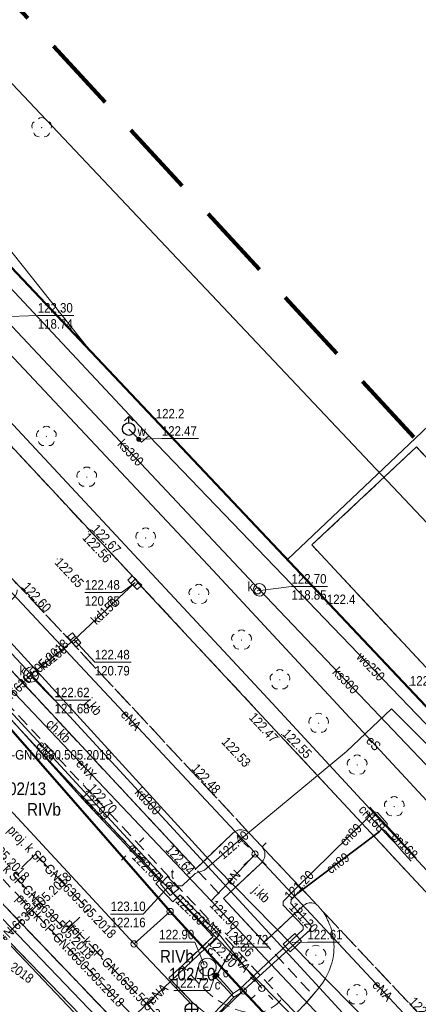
# Model space of a CAD drawing. Header units: metres. Extents: x 0 to 6446955, y 0 to 5658558.
# Tile 77 of 188: x 6441005 to 6441036, y 5654714 to 5654791. Entities that reach past the tile are written whole.
import ezdxf
from ezdxf.enums import TextEntityAlignment as Align

# ---------------------------------------------------------------- set-up
doc = ezdxf.new("R2010")
doc.units = ezdxf.units.M
doc.header["$MEASUREMENT"] = 0
for name, pattern in [('1.0_0.5', [1.5, 1, -0.5]), ('1.5_0.5', [2, 1.5, -0.5]), ('2', [0.9, 0.6, -0.3]), ('219-500', [0]), ('PRZER3-1', [4, 3, -1])]:
    doc.linetypes.add(name, pattern=pattern)
doc.layers.get('0').update_dxf_attribs({"color": 2, "linetype": 'CONTINUOUS', "lineweight": 5})
for name, color, linetype in [('202-punkt graniczny', 7, 'CONTINUOUS'), ('203-punkt graniczny', 7, 'CONTINUOUS'), ('209-oznaczenie konturu klasyfikacyjnego', 7, 'CONTINUOUS'), ('211-numer działki ewidencyjnej', 7, 'CONTINUOUS'), ('217-kontur klasyfikacyjny', 7, 'CONTINUOUS'), ('218-kontur użytku gruntowego', 7, 'CONTINUOUS'), ('219-działka ewidencyjna', 7, 'CONTINUOUS'), ('chodnik', 7, 'CONTINUOUS'), ('chodnik-Atr17', 7, 'CONTINUOUS'), ('ciepłownicze urządzenie techniczne', 7, 'CONTINUOUS'), ('ciepłownicze urządzenie techniczne-Atr17', 7, 'CONTINUOUS'), ('drzewo liściaste', 7, 'CONTINUOUS'), ('hydrant', 7, 'CONTINUOUS'), ('jezdnia', 7, 'CONTINUOUS'), ('jezdnia-Atr17', 7, 'CONTINUOUS'), ('komora podziemna', 7, 'CONTINUOUS'), ('kratka ściekowa', 7, 'CONTINUOUS'), ('krawężnik', 7, 'CONTINUOUS'), ('latarnia', 7, 'CONTINUOUS'), ('obszar utwardzony', 7, 'CONTINUOUS'), ('obudowa ochronna przewodu', 7, 'CONTINUOUS'), ('ogrodzenie trwałe', 7, 'CONTINUOUS'), ('pikieta naturalna', 7, 'CONTINUOUS'), ('pikieta naturalna-Atr2', 7, 'CONTINUOUS'), ('pikieta sztuczna', 7, 'CONTINUOUS'), ('pikieta sztuczna-Atr2', 7, 'CONTINUOUS'), ('przewód ciepłowniczy', 7, 'CONTINUOUS'), ('przewód ciepłowniczy-Atr1', 7, 'CONTINUOUS'), ('przewód elektroenergetyczny podziemny', 7, 'CONTINUOUS'), ('przewód elektroenergetyczny podziemny-Atr1', 7, 'CONTINUOUS'), ('przewód kanalizacyjny', 7, 'CONTINUOUS'), ('przewód kanalizacyjny - ob. projektowany', 7, 'CONTINUOUS'), ('przewód kanalizacyjny - ob. projektowany-Atr1', 7, 'CONTINUOUS'), ('przewód kanalizacyjny-Atr1', 7, 'CONTINUOUS'), ('przewód telekomunikacyjny podziemny', 7, 'CONTINUOUS'), ('przewód wodociągowy', 7, 'CONTINUOUS'), ('przewód wodociągowy-Atr1', 7, 'CONTINUOUS'), ('rzedna', 7, 'CONTINUOUS'), ('rzedna-Atr2', 7, 'CONTINUOUS'), ('rzedna-Atr3', 7, 'CONTINUOUS'), ('wylot kanału - ob. projektowany', 7, 'CONTINUOUS'), ('właz do komory lub kanału - okrągły', 7, 'CONTINUOUS'), ('właz do komory lub kanału - okrągły-Atr17', 7, 'CONTINUOUS'), ('Zakres', 7, 'CONTINUOUS'), ('zasuwa lub zawór', 7, 'CONTINUOUS'), ('zasuwa lub zawór-Atr17', 7, 'CONTINUOUS')]:
    doc.layers.add(name, color=color, linetype=linetype)
doc.layers.add('z - kartowanie', color=1, linetype='CONTINUOUS', lineweight=5)
doc.layers.add('z - MPZT', color=121, linetype='PRZER3-1', lineweight=18)
doc.styles.add('MapaZas', font='geodezja.shx', dxfattribs={"width": 0.9})
doc.linetypes.add('902-500', pattern='A,3.75,0,[1,ksztalty.shx,S=0.5,R=0,X=0,Y=0],3.75', length=7.5)
doc.linetypes.add('NLZ', pattern='A,3,-1,[35,msgB.shx,S=0.008,R=0,X=-0.5,Y=0],3', length=7)

# ---------------------------------------------------------------- blocks, each defined once
blk = doc.blocks.new('202')
at = {"color": 0, "linetype": 'Continuous', "lineweight": 0}
blk.add_circle((0, 0), 0.25, dxfattribs=at)
blk = doc.blocks.new('203')
at = {"linetype": 'Continuous', "lineweight": 0}
h = blk.add_hatch(color=0, dxfattribs=at)
edge = h.paths.add_edge_path()
edge.add_arc((0, 0), 0.045, 0, 360)
blk = doc.blocks.new('PW01')
at = {"linetype": 'Continuous', "lineweight": 13}
h = blk.add_hatch(color=0, dxfattribs=at)
edge = h.paths.add_edge_path()
edge.add_arc((0, 0), 0.045, 0, 360)
blk = doc.blocks.new('OP021')
at = {"linetype": 'Continuous', "lineweight": 13}
h = blk.add_hatch(color=0, dxfattribs=at)
edge = h.paths.add_edge_path()
edge.add_arc((0, 0), 0.05, 0, 360)
at = {"color": 0, "linetype": 'Continuous', "lineweight": 13}
for centre, start, end in [((0, 0.4), 49.272, 130.728), ((-0.38, 0.124), 121.308, 202.548), ((0.38, 0.124), 337.452, 58.692), ((-0.235, -0.324), 193.221, 274.871), ((0.235, -0.324), 265.129, 346.779)]:
    blk.add_arc(centre, 0.4, start, end, dxfattribs=at)
blk = doc.blocks.new('US22')
at = {"color": 0, "linetype": 'Continuous', "lineweight": 13}
blk.add_circle((0, 0), 0.25, dxfattribs=at)
blk = doc.blocks.new('US05')
at = {"color": 0, "linetype": 'Continuous', "lineweight": 13}
for p, q in [((-0.525, -0.25), (-0.525, 0.25)), ((-0.525, 0.25), (-0.175, 0.25)), ((-0.175, -0.25), (-0.175, 0.25)), ((-0.175, 0.25), (0.175, 0.25)), ((0.175, -0.25), (0.175, 0.25)), ((0.175, 0.25), (0.525, 0.25)), ((0.525, -0.25), (0.525, 0.25)), ((-0.525, -0.25), (-0.175, -0.25)), ((-0.175, -0.25), (0.175, -0.25)), ((0.175, -0.25), (0.525, -0.25))]:
    blk.add_line(p, q, dxfattribs=at)
blk = doc.blocks.new('SM01')
at = {"color": 0, "linetype": 'Continuous', "lineweight": 13}
for p, q in [((-0.53, 0.531), (-0.883, 0.884)), ((0.531, 0.531), (0.884, 0.884)), ((-0.53, -0.53), (-0.883, -0.883)), ((0.531, -0.53), (0.884, -0.883))]:
    blk.add_line(p, q, dxfattribs=at)
blk.add_circle((0, 0), 0.25, dxfattribs=at)
blk = doc.blocks.new('US25')
at = {"linetype": 'Continuous', "lineweight": 0}
h = blk.add_hatch(color=0, dxfattribs=at)
edge = h.paths.add_edge_path()
edge.add_arc((0, 0), 0.2, 0, 360)
blk = doc.blocks.new('SUWH')
at = {"color": 0, "linetype": 'Continuous'}
for p in [(-0.354, 0.646), (0, 0.5), (0.354, 0.646)]:
    blk.add_line(p, (0, 1), dxfattribs=at)
blk.add_circle((0, 0), 0.5, dxfattribs=at)
blk = doc.blocks.new('SUKE')
at = {"color": 0, "linetype": 'Continuous'}
for p, q in [((-0.5, 0), (0.5, 0)), ((0, 0.5), (0, -0.5))]:
    blk.add_line(p, q, dxfattribs=at)
blk.add_circle((-0.001, -0.001), 0.5, dxfattribs=at)

msp = doc.modelspace()

# ---------------------------------------------------------------- linework, layer by layer
at = {"layer": '217-kontur klasyfikacyjny', "color": 3, "linetype": 'Continuous', "lineweight": 13}
for points in [[(6440969.472, 5654816.484), (6441010.23, 5654765.19)], [(6441010.23, 5654765.19), (6440969.472, 5654816.484)], [(6440965.361, 5654812.715), (6441010.23, 5654765.19)]]:
    msp.add_lwpolyline(points, dxfattribs=at)
at = {"layer": '217-kontur klasyfikacyjny', "color": 3, "linetype": 'Continuous', "lineweight": 13, "flags": 128}
for points in [[(6441010.23, 5654765.19), (6441041.16, 5654732.41)], [(6441016.51, 5654720.91), (6440996.06, 5654744.3)], [(6440992.58, 5654741.1), (6441013.66, 5654718.35)], [(6441022.29, 5654714.63), (6441016.51, 5654720.91)], [(6441013.66, 5654718.35), (6441018.24, 5654713.52)], [(6441032.26, 5654703.97), (6441022.29, 5654714.63)]]:
    msp.add_lwpolyline(points, dxfattribs=at)
at = {"layer": '218-kontur użytku gruntowego', "color": 3, "linetype": 'Continuous', "lineweight": 13}
for points in [[(6441010.23, 5654765.19), (6440965.361, 5654812.715)], [(6440965.361, 5654812.715), (6441010.23, 5654765.19)]]:
    msp.add_lwpolyline(points, dxfattribs=at)
at = {"layer": '218-kontur użytku gruntowego', "color": 3, "linetype": 'Continuous', "lineweight": 13, "flags": 128}
for points in [[(6441010.23, 5654765.19), (6441041.16, 5654732.41)], [(6441041.16, 5654732.41), (6441010.23, 5654765.19)], [(6441016.51, 5654720.91), (6440996.06, 5654744.3)], [(6440996.06, 5654744.3), (6441016.51, 5654720.91)], [(6441013.66, 5654718.35), (6440992.58, 5654741.1)], [(6440992.58, 5654741.1), (6441013.66, 5654718.35)], [(6441022.29, 5654714.63), (6441016.51, 5654720.91)], [(6441016.51, 5654720.91), (6441022.29, 5654714.63)], [(6441018.24, 5654713.52), (6441013.66, 5654718.35)], [(6441013.66, 5654718.35), (6441018.24, 5654713.52)], [(6441032.26, 5654703.97), (6441022.29, 5654714.63)], [(6441022.29, 5654714.63), (6441032.26, 5654703.97)]]:
    msp.add_lwpolyline(points, dxfattribs=at)
at = {"layer": '219-działka ewidencyjna', "color": 3, "linetype": '219-500', "lineweight": 13}
msp.add_lwpolyline([(6441113.27, 5654656.02), (6440965.361, 5654812.714)], dxfattribs=at)
at = {"layer": '219-działka ewidencyjna', "color": 3, "linetype": '219-500', "lineweight": 13, "flags": 128}
for points in [[(6440979.07, 5654769.37), (6441020.15, 5654724.4)], [(6441016.51, 5654720.91), (6440996.06, 5654744.3)], [(6441013.66, 5654718.35), (6440992.58, 5654741.1)], [(6441020.15, 5654724.4), (6441054.74, 5654689.18)], [(6441016.51, 5654720.91), (6441013.66, 5654718.35)], [(6441022.29, 5654714.63), (6441016.51, 5654720.91)], [(6441013.66, 5654718.35), (6441018.24, 5654713.52)], [(6441019.63, 5654712.06), (6441022.29, 5654714.63)], [(6441032.26, 5654703.97), (6441022.29, 5654714.63)]]:
    msp.add_lwpolyline(points, dxfattribs=at)
at = {"layer": 'chodnik', "color": 7, "linetype": '1.0_0.5', "lineweight": 13, "flags": 128}
for points in [[(6440992.47, 5654752.32), (6440992.26, 5654752.55), (6440992.2, 5654752.5), (6440991.98, 5654752.31), (6440991.78, 5654752.13), (6440991.57, 5654751.95), (6440991.37, 5654751.76), (6440991.18, 5654751.57), (6440990.99, 5654751.37), (6440990.8, 5654751.17), (6440993.78, 5654747.8), (6440995.12, 5654746.51), (6441018.31, 5654721.62), (6441025.34, 5654714.02), (6441026.44, 5654712.88), (6441026.55, 5654712.97), (6441027.16, 5654713.58), (6441027.79, 5654714.32), (6441023.93, 5654718.48), (6441020.73, 5654721.94), (6441018.55, 5654724.28), (6441001.17, 5654742.95), (6440999.84, 5654744.38)], [(6441017.46, 5654716.63), (6441016.42, 5654715.66), (6441018.36, 5654713.65), (6441018.63, 5654713.42), (6441018.9, 5654713.2), (6441019.18, 5654712.99), (6441019.47, 5654712.79), (6441019.77, 5654712.6), (6441020.07, 5654712.41), (6441020.36, 5654712.25), (6441020.69, 5654712.08), (6441021.01, 5654711.93), (6441021.33, 5654711.79), (6441021.66, 5654711.66), (6441021.99, 5654711.54), (6441022.32, 5654711.44), (6441022.66, 5654711.34), (6441023.09, 5654711.39), (6441023.51, 5654711.46), (6441023.93, 5654711.56), (6441024.34, 5654711.69), (6441024.74, 5654711.84), (6441025.13, 5654712.02), (6441025.51, 5654712.22), (6441025.87, 5654712.45), (6441026.22, 5654712.7), (6441026.44, 5654712.88), (6441025.34, 5654714.02), (6441025.22, 5654713.88), (6441025.1, 5654713.75), (6441024.96, 5654713.62), (6441024.83, 5654713.51), (6441024.68, 5654713.4), (6441024.53, 5654713.3), (6441024.37, 5654713.2), (6441024.21, 5654713.12), (6441024.04, 5654713.05), (6441023.87, 5654712.98), (6441023.7, 5654712.93), (6441023.52, 5654712.88), (6441023.34, 5654712.85), (6441023.16, 5654712.82), (6441022.82, 5654712.87), (6441022.48, 5654712.95), (6441022.14, 5654713.04), (6441021.81, 5654713.14), (6441021.49, 5654713.26), (6441021.17, 5654713.4), (6441020.86, 5654713.56), (6441020.56, 5654713.73), (6441020.27, 5654713.91), (6441019.98, 5654714.11), (6441019.71, 5654714.32), (6441019.45, 5654714.55), (6441019.2, 5654714.79)]]:
    msp.add_lwpolyline(points, close=True, dxfattribs=at)
at = {"layer": 'chodnik', "color": 7, "linetype": '1.0_0.5', "lineweight": 13}
for points in [[(6440977.366, 5654675.883), (6440994.23, 5654691.42), (6441012.48, 5654708.4), (6441014.25, 5654710.05), (6440985.87, 5654739.7), (6440969.45, 5654723.94), (6440969.4, 5654721.47), (6440968.69, 5654720.77), (6440967.46, 5654722.03), (6440963.84, 5654718.61), (6440965.07, 5654717.34), (6440964.03, 5654716.32), (6440961.52, 5654716.43), (6440950.17, 5654705.585)], [(6440984.84, 5654711.67), (6440987.5, 5654714.2), (6440985.72, 5654716.06), (6440983.32, 5654713.77), (6440978.16, 5654713.91), (6440978.16, 5654715.84), (6440972.75, 5654716.03), (6440971.28, 5654716.04), (6440971.42, 5654723.52), (6440973.02, 5654725.04), (6440978.12, 5654729.93), (6440985.13, 5654736.6), (6440986.55, 5654736.7), (6440996.53, 5654726.29), (6441003.9, 5654718.44), (6441010.97, 5654711.13)]]:
    msp.add_lwpolyline(points, dxfattribs=at)
at = {"layer": 'jezdnia', "color": 7, "linetype": '1.5_0.5', "lineweight": 13}
for points in [[(6441108.04, 5654645.68), (6441101.99, 5654652.14), (6441088.28, 5654667.32), (6441069.91, 5654686.77), (6441069.5, 5654687.22), (6441045.72, 5654712.8), (6441044.23, 5654714.4), (6441037.02, 5654722.12), (6441014.05, 5654746.81), (6441013.69, 5654747.24), (6440979.44, 5654783.96), (6440979.03, 5654784.41), (6440958.525, 5654806.447)], [(6440953.435, 5654801.78), (6440964.82, 5654789.35), (6440983.59, 5654769.41), (6440986.02, 5654766.81), (6440986.68, 5654766.1), (6440989.64, 5654762.78), (6440998.11, 5654753.44), (6441004.18, 5654747.07), (6441022.71, 5654727.16), (6441022.79, 5654727.07), (6441022.86, 5654726.99), (6441023.7, 5654726.09), (6441028.12, 5654721.42), (6441028.19, 5654721.35), (6441028.28, 5654721.25), (6441028.36, 5654721.16), (6441028.61, 5654720.89), (6441038.05, 5654710.82), (6441038.2, 5654710.67), (6441038.35, 5654710.5), (6441039.21, 5654709.5), (6441111.88, 5654631.28)], [(6441018.63, 5654713.42), (6441018.36, 5654713.65), (6441016.42, 5654715.66), (6441017.46, 5654716.63), (6441019.9, 5654718.94), (6441016.74, 5654722.34), (6441015.88, 5654723.27), (6441008.49, 5654731.19), (6440994.63, 5654746.05)], [(6440950.17, 5654705.585), (6440961.52, 5654716.43), (6440963.84, 5654718.61), (6440967.46, 5654722.03), (6440969.45, 5654723.94), (6440985.87, 5654739.7), (6441014.25, 5654710.05)], [(6441038.05, 5654710.82), (6441028.61, 5654720.89), (6441028.73, 5654720.68), (6441028.79, 5654720.57), (6441028.85, 5654720.46), (6441028.9, 5654720.35), (6441028.95, 5654720.23), (6441029.01, 5654720.12), (6441029.05, 5654720.01), (6441029.12, 5654719.84), (6441029.19, 5654719.66), (6441029.23, 5654719.54), (6441029.27, 5654719.43), (6441029.32, 5654719.22), (6441029.37, 5654719), (6441029.41, 5654718.78), (6441029.43, 5654718.57), (6441029.45, 5654718.36), (6441029.46, 5654718.13), (6441029.45, 5654717.91), (6441029.44, 5654717.69), (6441029.42, 5654717.47), (6441029.38, 5654717.26), (6441029.34, 5654717.04), (6441029.28, 5654716.83), (6441029.21, 5654716.61), (6441029.13, 5654716.38), (6441029.04, 5654716.16), (6441028.94, 5654715.95), (6441028.84, 5654715.74), (6441028.67, 5654715.45), (6441028.6, 5654715.33), (6441028.46, 5654715.14), (6441028.32, 5654714.95), (6441028.17, 5654714.77), (6441027.16, 5654713.58), (6441026.55, 5654712.97)]]:
    msp.add_lwpolyline(points, dxfattribs=at)
at = {"layer": 'jezdnia', "color": 7, "linetype": '1.5_0.5', "lineweight": 13, "flags": 128}
for points in [[(6441022.71, 5654727.16), (6441004.18, 5654747.07), (6441004.31, 5654746.89), (6441004.4, 5654746.68), (6441004.44, 5654746.46), (6441004.43, 5654746.24), (6441004.37, 5654746.02), (6441004.27, 5654745.82), (6441004.11, 5654745.66), (6441001.17, 5654742.95), (6441018.55, 5654724.28), (6441021.46, 5654727.11), (6441021.56, 5654727.18), (6441021.65, 5654727.24), (6441021.75, 5654727.29), (6441021.85, 5654727.33), (6441021.96, 5654727.36), (6441022.08, 5654727.37), (6441022.17, 5654727.37), (6441022.3, 5654727.34), (6441022.41, 5654727.32), (6441022.52, 5654727.28), (6441022.62, 5654727.22)], [(6441028.12, 5654721.42), (6441023.7, 5654726.09), (6441023.77, 5654726.01), (6441023.84, 5654725.91), (6441023.9, 5654725.81), (6441023.94, 5654725.71), (6441023.98, 5654725.6), (6441023.99, 5654725.48), (6441023.99, 5654725.37), (6441023.98, 5654725.26), (6441023.96, 5654725.15), (6441023.92, 5654725.04), (6441023.87, 5654724.93), (6441023.8, 5654724.85), (6441023.73, 5654724.76), (6441023.65, 5654724.68), (6441020.73, 5654721.94), (6441023.93, 5654718.48), (6441027, 5654721.34), (6441027.08, 5654721.42), (6441027.17, 5654721.47), (6441027.28, 5654721.53), (6441027.39, 5654721.57), (6441027.5, 5654721.59), (6441027.61, 5654721.6), (6441027.7, 5654721.59), (6441027.84, 5654721.57), (6441027.95, 5654721.53), (6441028.04, 5654721.48)]]:
    msp.add_lwpolyline(points, close=True, dxfattribs=at)
at = {"layer": 'komora podziemna', "color": 32, "linetype": 'Continuous', "lineweight": 13, "flags": 128}
for points in [[(6441024.02, 5654746.51), (6441024.06, 5654746.32), (6441024.02, 5654746.13), (6441023.91, 5654745.97), (6441023.74, 5654745.86), (6441023.55, 5654745.83), (6441023.36, 5654745.87), (6441023.21, 5654745.98), (6441023.1, 5654746.14), (6441023.06, 5654746.33), (6441023.11, 5654746.52), (6441023.22, 5654746.68), (6441023.38, 5654746.79), (6441023.57, 5654746.83), (6441023.76, 5654746.78), (6441023.92, 5654746.67)], [(6441006.15, 5654739.62), (6441006.09, 5654739.39), (6441005.96, 5654739.2), (6441005.77, 5654739.07), (6441005.53, 5654739.03), (6441005.31, 5654739.08), (6441005.12, 5654739.22), (6441004.99, 5654739.41), (6441004.95, 5654739.64), (6441005, 5654739.87), (6441005.13, 5654740.06), (6441005.33, 5654740.18), (6441005.56, 5654740.23), (6441005.79, 5654740.17), (6441005.97, 5654740.04), (6441006.1, 5654739.85)]]:
    msp.add_lwpolyline(points, close=True, dxfattribs=at)
at = {"layer": 'komora podziemna', "color": 30, "linetype": 'Continuous', "lineweight": 13, "flags": 128}
msp.add_lwpolyline([(6441015.74, 5654723.1), (6441016.3, 5654723.68), (6441017.19, 5654722.7), (6441016.52, 5654722.18)], close=True, dxfattribs=at)
at = {"layer": 'komora podziemna', "color": 6, "linetype": 'Continuous', "lineweight": 13, "flags": 128}
for points in [[(6441026.88, 5654718.56), (6441026, 5654717.72), (6441025.44, 5654718.33), (6441026.37, 5654719.18)], [(6441019.46, 5654717.23), (6441019.73, 5654717.18), (6441019.95, 5654717.02), (6441020.11, 5654716.8), (6441020.16, 5654716.53), (6441020.11, 5654716.26), (6441019.95, 5654716.04), (6441019.73, 5654715.88), (6441019.46, 5654715.83), (6441019.19, 5654715.88), (6441018.97, 5654716.04), (6441018.81, 5654716.26), (6441018.76, 5654716.53), (6441018.81, 5654716.8), (6441018.97, 5654717.02), (6441019.19, 5654717.18)]]:
    msp.add_lwpolyline(points, close=True, dxfattribs=at)
at = {"layer": 'krawężnik', "color": 7, "linetype": 'Continuous', "lineweight": 13}
for points in [[(6440958.525, 5654806.447), (6440979.03, 5654784.41), (6440979.44, 5654783.96), (6441013.69, 5654747.24)], [(6441014.25, 5654710.05), (6440985.87, 5654739.7), (6440969.45, 5654723.94), (6440967.46, 5654722.03), (6440963.84, 5654718.61), (6440961.52, 5654716.43), (6440950.17, 5654705.585)]]:
    msp.add_lwpolyline(points, dxfattribs=at)
at = {"layer": 'krawężnik', "color": 7, "linetype": 'Continuous', "lineweight": 13, "flags": 128}
for points in [[(6441090.27, 5654753.38), (6441076.57, 5654766.92), (6441051.16, 5654741.34), (6441035.96, 5654757.62), (6441027.7, 5654749.87), (6441039.59, 5654737.11), (6441043.24, 5654740.55), (6441043.82, 5654739.06), (6441043.94, 5654737.57), (6441043.46, 5654736.3), (6441042.78, 5654735.26), (6441040.97, 5654733.58), (6441046.42, 5654727.73), (6441048.25, 5654729.43), (6441049.6, 5654730.12), (6441051.16, 5654730.24), (6441053.32, 5654729.37), (6441049.9, 5654726.12), (6441056.64, 5654718.76), (6441060.32, 5654722.19), (6441061.02, 5654721.46)], [(6441013.69, 5654747.24), (6441014.05, 5654746.81), (6441037.02, 5654722.12), (6441044.23, 5654714.4), (6441045.72, 5654712.8), (6441069.5, 5654687.22), (6441069.91, 5654686.77), (6441088.28, 5654667.32), (6441101.99, 5654652.14), (6441108.04, 5654645.68)], [(6440994.63, 5654746.05), (6441008.49, 5654731.19), (6441015.88, 5654723.27), (6441016.74, 5654722.34), (6441019.9, 5654718.94), (6441017.46, 5654716.63), (6441016.42, 5654715.66), (6441018.36, 5654713.65), (6441018.63, 5654713.42)], [(6441001.17, 5654742.95), (6441018.55, 5654724.28), (6441021.46, 5654727.11), (6441021.56, 5654727.18), (6441021.65, 5654727.24), (6441021.75, 5654727.29), (6441021.85, 5654727.33), (6441021.96, 5654727.36), (6441022.08, 5654727.37), (6441022.17, 5654727.37), (6441022.3, 5654727.34), (6441022.41, 5654727.32), (6441022.52, 5654727.28), (6441022.62, 5654727.22), (6441022.71, 5654727.16), (6441022.79, 5654727.07), (6441022.86, 5654726.99), (6441023.7, 5654726.09), (6441023.77, 5654726.01), (6441023.84, 5654725.91), (6441023.9, 5654725.81), (6441023.94, 5654725.71), (6441023.98, 5654725.6), (6441023.99, 5654725.48), (6441023.99, 5654725.37), (6441023.98, 5654725.26), (6441023.96, 5654725.15), (6441023.92, 5654725.04), (6441023.87, 5654724.93), (6441023.8, 5654724.85), (6441023.73, 5654724.76), (6441023.65, 5654724.68), (6441020.73, 5654721.94), (6441023.93, 5654718.48), (6441027, 5654721.34), (6441027.08, 5654721.42), (6441027.17, 5654721.47), (6441027.28, 5654721.53), (6441027.39, 5654721.57), (6441027.5, 5654721.59), (6441027.61, 5654721.6), (6441027.7, 5654721.59), (6441027.84, 5654721.57), (6441027.95, 5654721.53), (6441028.04, 5654721.48), (6441028.12, 5654721.42), (6441028.19, 5654721.35), (6441028.28, 5654721.25), (6441028.36, 5654721.16)], [(6441026.55, 5654712.97), (6441027.16, 5654713.58), (6441028.17, 5654714.77), (6441028.32, 5654714.95), (6441028.46, 5654715.14), (6441028.6, 5654715.33), (6441028.72, 5654715.53), (6441028.84, 5654715.74), (6441028.94, 5654715.95), (6441029.04, 5654716.16), (6441029.13, 5654716.38), (6441029.21, 5654716.61), (6441029.28, 5654716.83), (6441029.34, 5654717.04), (6441029.38, 5654717.26), (6441029.42, 5654717.47), (6441029.44, 5654717.69), (6441029.45, 5654717.91), (6441029.46, 5654718.13), (6441029.45, 5654718.35), (6441029.43, 5654718.57), (6441029.41, 5654718.78), (6441029.37, 5654719), (6441029.32, 5654719.22), (6441029.27, 5654719.43), (6441029.23, 5654719.54), (6441029.19, 5654719.66), (6441029.14, 5654719.78), (6441029.1, 5654719.89), (6441029.05, 5654720.01), (6441029.01, 5654720.12), (6441028.95, 5654720.23), (6441028.9, 5654720.35), (6441028.85, 5654720.46), (6441028.79, 5654720.57), (6441028.73, 5654720.68), (6441028.67, 5654720.78), (6441028.61, 5654720.89)]]:
    msp.add_lwpolyline(points, dxfattribs=at)
at = {"layer": 'obszar utwardzony', "color": 7, "linetype": '1.5_0.5', "lineweight": 13, "flags": 128}
msp.add_lwpolyline([(6441090.27, 5654753.38), (6441076.57, 5654766.92), (6441051.16, 5654741.34), (6441035.96, 5654757.62), (6441027.7, 5654749.87), (6441039.59, 5654737.11), (6441043.24, 5654740.55), (6441043.82, 5654739.06), (6441043.94, 5654737.57), (6441043.46, 5654736.3), (6441042.78, 5654735.26), (6441040.97, 5654733.58), (6441046.42, 5654727.73), (6441048.25, 5654729.43), (6441049.6, 5654730.12), (6441051.16, 5654730.24), (6441053.32, 5654729.37), (6441049.9, 5654726.12), (6441056.64, 5654718.76), (6441060.32, 5654722.19), (6441061.02, 5654721.46), (6441075, 5654737.84), (6441075.24, 5654738.09)], close=True, dxfattribs=at)
at = {"layer": 'obudowa ochronna przewodu', "color": 7, "linetype": 'Continuous', "lineweight": 35, "flags": 128}
for points in [[(6441032.07, 5654728.27), (6441026.39, 5654722.67)], [(6441033.01, 5654727.2), (6441026.61, 5654722.35)]]:
    msp.add_lwpolyline(points, dxfattribs=at)
at = {"layer": 'ogrodzenie trwałe', "color": 7, "linetype": '902-500', "lineweight": 35}
msp.add_lwpolyline([(6441089.102, 5654761.175), (6441086.41, 5654758.49), (6441061.74, 5654782.83), (6441025.79, 5654748.73)], dxfattribs=at)
at = {"layer": 'ogrodzenie trwałe', "color": 7, "linetype": '902-500', "lineweight": 35, "flags": 128}
msp.add_lwpolyline([(6441003.9, 5654718.44), (6441010.97, 5654711.13), (6441010.95, 5654709.14), (6441005.53, 5654704.06)], dxfattribs=at)
at = {"layer": 'przewód ciepłowniczy', "color": 212, "linetype": 'Continuous', "lineweight": 13}
for p, q in [((6441016.41, 5654709.22), (6441021.5, 5654714.43)), ((6441021.54, 5654714.14), (6441016.76, 5654709.18))]:
    msp.add_line(p, q, dxfattribs=at)
at = {"layer": 'przewód ciepłowniczy', "color": 212, "linetype": 'Continuous', "lineweight": 13, "flags": 128}
for points in [[(6441124.1, 5654629.78), (6441120.83, 5654633.31), (6441123.34, 5654635.76), (6441120.63, 5654638.68), (6441118.06, 5654636.26), (6441089.56, 5654667.15), (6441065.86, 5654692.73), (6441068.37, 5654695.22), (6441065.66, 5654698.05), (6441063.12, 5654695.65), (6441024.25, 5654737.71), (6441000.55, 5654763.15), (6441000.46, 5654763.24), (6440996.08, 5654767.94)], [(6441033.64, 5654727.66), (6441033.65, 5654727.86), (6441032.88, 5654728.72), (6441032.59, 5654728.78), (6441032.07, 5654728.27), (6441026.39, 5654722.67), (6441025.43, 5654721.69), (6441025.43, 5654721.41), (6441027.02, 5654719.75), (6441027.01, 5654719.48), (6441021.98, 5654714.78), (6441021.5, 5654714.43)], [(6441031.96, 5654728.78), (6441033.89, 5654726.71), (6441034.34, 5654726.25)], [(6441032.29, 5654729.15), (6441033.22, 5654728.11), (6441033.64, 5654727.66)], [(6441034.34, 5654726.25), (6441034.26, 5654726.42), (6441033.49, 5654727.28), (6441033.24, 5654727.45), (6441033.01, 5654727.2), (6441026.61, 5654722.35), (6441026.07, 5654721.83), (6441026.04, 5654721.55), (6441027.65, 5654719.78), (6441027.61, 5654719.48), (6441022.08, 5654714.47), (6441021.54, 5654714.14)], [(6441033.64, 5654727.66), (6441034.13, 5654727.15), (6441035.95, 5654725.13)], [(6441034.34, 5654726.25), (6441034.79, 5654725.73), (6441035.55, 5654724.89)], [(6441019.86, 5654715.96), (6441020.05, 5654715.77), (6441021.03, 5654714.7), (6441021.54, 5654714.14)], [(6441020, 5654716.09), (6441020.2, 5654715.89), (6441020.99, 5654715), (6441021.5, 5654714.43)]]:
    msp.add_lwpolyline(points, dxfattribs=at)
at = {"layer": 'przewód elektroenergetyczny podziemny', "color": 1, "linetype": 'Continuous', "lineweight": 13, "flags": 128}
for points in [[(6440965.45, 5654805.6), (6440983.91, 5654786.04), (6440989.99, 5654779.72), (6441019.91, 5654747.86), (6441045.24, 5654720.53), (6441049.34, 5654716.08), (6441050.1, 5654715.3), (6441064.73, 5654699.5), (6441069.69, 5654693.94), (6441105.43, 5654655.8)], [(6441003.68, 5654746.45), (6441023.18, 5654725.61), (6441023.22, 5654725.45)], [(6441019.74, 5654721.75), (6441000.03, 5654742.56)], [(6441013.74, 5654726.02), (6440999.78, 5654741.17)], [(6440984.63, 5654739.73), (6441011.3, 5654711.95), (6441014.3, 5654709.14), (6441023.4, 5654702), (6441025.77, 5654704.13)], [(6441013.74, 5654726.02), (6441013.55, 5654725.85)], [(6441020.4, 5654719.08), (6441017.31, 5654722.24), (6441016.72, 5654721.67), (6441015.38, 5654723.09), (6441015.94, 5654723.67), (6441013.74, 5654726.02)], [(6441019.74, 5654721.75), (6441023.22, 5654725.45)], [(6441023.22, 5654725.45), (6441043.36, 5654703.85), (6441043.45, 5654703.73)], [(6441039.95, 5654700.31), (6441019.74, 5654721.75)], [(6441013.33, 5654708.25), (6441013.31, 5654712.3), (6441020.4, 5654719.08)], [(6441020.4, 5654719.08), (6441023.75, 5654714.84)]]:
    msp.add_lwpolyline(points, dxfattribs=at)
at = {"layer": 'przewód kanalizacyjny', "color": 34, "linetype": 'Continuous', "lineweight": 13, "flags": 128}
for points in [[(6441005.55, 5654739.63), (6440970.84, 5654776.69)], [(6441023.56, 5654746.33), (6441003.23, 5654767.99)], [(6441013.72, 5654746.89), (6441008.94, 5654742.37)], [(6441044.6, 5654724.22), (6441023.56, 5654746.33)], [(6441008.94, 5654742.37), (6441005.55, 5654739.63)], [(6441035.61, 5654706.94), (6441005.55, 5654739.63)]]:
    msp.add_lwpolyline(points, dxfattribs=at)
at = {"layer": 'przewód kanalizacyjny - ob. projektowany', "color": 34, "linetype": '1.5_0.5', "lineweight": 13, "flags": 128}
for points in [[(6440960.58, 5654769.25), (6440964.56, 5654765.1), (6440964.91, 5654764.74), (6440967.78, 5654761.72), (6440968.13, 5654761.35), (6440975.42, 5654753.68), (6440976.11, 5654752.96), (6440981.18, 5654747.63), (6440981.85, 5654746.88), (6440987.29, 5654740.33), (6440987.94, 5654739.6), (6440995.55, 5654731.65), (6440996.24, 5654730.93), (6441002.37, 5654724.44), (6441003.06, 5654723.71), (6441014.2, 5654711.99), (6441014.19, 5654711.29), (6441004.55, 5654702.12), (6441003.82, 5654701.44), (6440997.34, 5654695.41), (6440996.61, 5654694.73), (6440991.42, 5654689.92), (6440991.06, 5654689.58), (6440986.02, 5654684.9), (6440985.65, 5654684.56), (6440978.44, 5654677.86), (6440977.72, 5654677.88), (6440974.72, 5654681.03)], [(6441005.55, 5654739.63), (6441002.46, 5654736.68)], [(6441005.89, 5654725.43), (6441004.57, 5654724.17), (6441004.15, 5654723.77)], [(6441005.89, 5654725.43), (6441010.03, 5654721.09)], [(6441004.15, 5654723.77), (6441006.22, 5654721.6), (6441008.29, 5654719.43)], [(6441002.3, 5654717.85), (6441006.22, 5654721.6)], [(6441008.29, 5654719.43), (6441008.71, 5654719.83), (6441010.03, 5654721.09)], [(6441008.71, 5654719.83), (6441016.26, 5654711.94)]]:
    msp.add_lwpolyline(points, dxfattribs=at)
at = {"layer": 'przewód telekomunikacyjny podziemny', "color": 30, "linetype": 'Continuous', "lineweight": 13, "flags": 128}
for points in [[(6441016.45, 5654722.92), (6441015.79, 5654723.22), (6441009.6, 5654729.81), (6440996.73, 5654744.11), (6440978.27, 5654764.44), (6440977.71, 5654764.81)], [(6441016.47, 5654722.93), (6441016.97, 5654722.94), (6441017.45, 5654722.95), (6441018.49, 5654723.9), (6441019.22, 5654724.17), (6441021.53, 5654726.19), (6441030.44, 5654733.54), (6441034, 5654736.91), (6441041.33, 5654729.57), (6441045.74, 5654724.37), (6441046.64, 5654722.11), (6441047.92, 5654720.38), (6441050.55, 5654718.12), (6441052.64, 5654716.98), (6441067.05, 5654702.19), (6441073.36, 5654707.49), (6441076.28, 5654710.46), (6441077.68, 5654711.89), (6441077.72, 5654713.12), (6441078.44, 5654713.22), (6441081.66, 5654710.12), (6441081.93, 5654710.4)], [(6441016.45, 5654722.92), (6441016.78, 5654722.34), (6441033.41, 5654705.19), (6441060.71, 5654677.58), (6441082.44, 5654653.82), (6441096.27, 5654639.21), (6441096.65, 5654638.72)]]:
    msp.add_lwpolyline(points, dxfattribs=at)
at = {"layer": 'przewód wodociągowy', "color": 5, "linetype": 'Continuous', "lineweight": 13}
msp.add_lwpolyline([(6440964.704, 5654812.113), (6441014.82, 5654758.5)], dxfattribs=at)
at = {"layer": 'przewód wodociągowy', "color": 5, "linetype": 'Continuous', "lineweight": 13, "flags": 128}
for points in [[(6441014.82, 5654758.5), (6441014.26, 5654757.99), (6441014.03, 5654758.22), (6441013.25, 5654759.03)], [(6441014.82, 5654758.5), (6441049.89, 5654722.02)]]:
    msp.add_lwpolyline(points, dxfattribs=at)
at = {"layer": 'rzedna-Atr2', "color": 7, "lineweight": 13, "flags": 128}
for points in [[(6441003.14, 5654767.89), (6441006.06, 5654768), (6441008.908, 5654768)], [(6441023.42, 5654746.25), (6441026.1, 5654746.59), (6441028.948, 5654746.59)], [(6441005.45, 5654739.55), (6441007.39, 5654737.61), (6441010.212, 5654737.61)], [(6441016.45, 5654722.97), (6441014.37, 5654720.71), (6441011.814, 5654720.71)], [(6441019.19, 5654716.7), (6441018.47, 5654718.48), (6441015.653, 5654718.48)]]:
    msp.add_lwpolyline(points, dxfattribs=at)
at = {"layer": 'rzedna-Atr2', "color": 5, "lineweight": 13, "flags": 128}
msp.add_lwpolyline([(6441014.03, 5654758.22), (6441015.86, 5654758.27), (6441018.751, 5654758.27)], dxfattribs=at)
at = {"layer": 'rzedna-Atr2', "color": 34, "lineweight": 13, "flags": 128}
for points in [[(6441013.72, 5654746.89), (6441012.66, 5654746.11), (6441009.774, 5654746.11)], [(6441008.94, 5654742.37), (6441010.56, 5654740.6), (6441013.446, 5654740.6)]]:
    msp.add_lwpolyline(points, dxfattribs=at)
at = {"layer": 'rzedna-Atr2', "color": 212, "lineweight": 13, "flags": 128}
for points in [[(6441020.2, 5654715.89), (6441021.5, 5654718.08), (6441024.354, 5654718.08)], [(6441020.05, 5654715.77), (6441019.66, 5654714.67), (6441016.806, 5654714.67)]]:
    msp.add_lwpolyline(points, dxfattribs=at)
at = {"layer": 'rzedna-Atr2', "color": 6, "lineweight": 13, "flags": 128}
msp.add_lwpolyline([(6441026.16, 5654718.45), (6441027.36, 5654718.48), (6441029.89, 5654718.48)], dxfattribs=at)
at = {"layer": 'z - MPZT', "linetype": 'NLZ', "lineweight": 35}
for points in [[(6441134.063, 5654648.54), (6441120.542, 5654662.884), (6441017.553, 5654771.991), (6440984.7, 5654806.795)], [(6440948.839, 5654776.109), (6440966.374, 5654757.819), (6441024.375, 5654696.638)]]:
    msp.add_lwpolyline(points, dxfattribs=at)
at = {"layer": 'z - MPZT', "linetype": 'Continuous', "lineweight": 50}
for points in [[(6440977.428, 5654799.93), (6441010.281, 5654765.126), (6441113.27, 5654656.02), (6441127.07, 5654641.38), (6441189.5, 5654575.13), (6441198.538, 5654584.478)], [(6441155.76, 5654512.154), (6441170.17, 5654526.9), (6441155.84, 5654540.84), (6441168.61, 5654553.86), (6441133.22, 5654592.61), (6441106.62, 5654620.73), (6441092.95, 5654635.37), (6441030.23, 5654702.09), (6441032.251, 5654703.98), (6441022.29, 5654714.63), (6441016.51, 5654720.91), (6440996.06, 5654744.3), (6440984.25, 5654757.15), (6440975.96, 5654766.48), (6440959.13, 5654784.684)]]:
    msp.add_lwpolyline(points, dxfattribs=at)
at = {"layer": 'Zakres', "color": 6, "linetype": '2', "lineweight": 100, "ltscale": 10, "flags": 128}
msp.add_lwpolyline([(6441211.03, 5654460.14), (6441266.77, 5654512.35), (6441224.8, 5654559.63), (6441178.57, 5654603.37), (6440988.78, 5654809.39), (6440937.98, 5654767.06), (6441124.95, 5654563.86), (6441139.06, 5654527.87)], close=True, dxfattribs=at)

# ---------------------------------------------------------------- block references
at = {"layer": '202-punkt graniczny', "color": 3, "linetype": 'Continuous', "lineweight": 13}
for p in [(6441016.51, 5654720.91), (6441013.66, 5654718.35), (6441022.29, 5654714.63)]:
    msp.add_blockref('202', p, dxfattribs=at)
at = {"layer": '203-punkt graniczny', "color": 3, "linetype": 'Continuous', "lineweight": 13}
msp.add_blockref('203', (6441020.15, 5654724.4), dxfattribs=at)
at = {"layer": 'ciepłownicze urządzenie techniczne', "color": 212, "linetype": 'Continuous', "lineweight": 13}
for p in [(6441020.05, 5654715.77), (6441020.2, 5654715.89)]:
    msp.add_blockref('US25', p, dxfattribs=at)
at = {"layer": 'drzewo liściaste', "color": 94, "linetype": 'Continuous', "lineweight": 13}
for p in [(6441006.37, 5654782.84), (6441006.74, 5654758.45), (6441009.93, 5654755.23), (6441014.58, 5654750.42), (6441018.78, 5654745.97), (6441022.15, 5654742.36), (6441025.18, 5654739.22), (6441028.24, 5654735.79), (6441031.28, 5654732.49), (6441034.21, 5654729.2), (6441028.02, 5654717.46), (6441031.27, 5654714.33)]:
    msp.add_blockref('OP021', p, dxfattribs=at)
at = {"layer": 'hydrant', "color": 5, "linetype": 'Continuous', "lineweight": 13}
msp.add_blockref('SUWH', (6441013.25, 5654759.03), dxfattribs=at)
at = {"layer": 'kratka ściekowa', "color": 34, "linetype": 'Continuous', "lineweight": 13}
for p, rotation in [((6441013.72, 5654746.89), 315), ((6441008.94, 5654742.37), 129.86)]:
    msp.add_blockref('US05', p, dxfattribs=dict(at, rotation=rotation))
at = {"layer": 'latarnia', "color": 7, "linetype": 'Continuous', "lineweight": 13}
for p in [(6441013.55, 5654725.85), (6441023.22, 5654725.45), (6441023.75, 5654714.84)]:
    msp.add_blockref('SM01', p, dxfattribs=at)
at = {"layer": 'pikieta naturalna', "color": 7, "linetype": 'Continuous', "lineweight": 13}
for p in [(6441015.38, 5654759.87), (6441028.89, 5654745.2), (6441035.45, 5654738.76)]:
    msp.add_blockref('PW01', p, dxfattribs=at)
at = {"layer": 'pikieta sztuczna', "color": 7, "linetype": 'Continuous', "lineweight": 13}
for p in [(6441010.07, 5654750.92), (6441010.25, 5654751.06), (6441007.6, 5654748.76), (6441004.76, 5654746.5), (6441025.11, 5654734.69), (6441025.31, 5654734.89), (6441022.67, 5654732.5), (6441020.02, 5654730.14), (6441018.51, 5654724.23), (6441035.31, 5654713.73)]:
    msp.add_blockref('PW01', p, dxfattribs=at)
at = {"layer": 'rzedna', "color": 5, "linetype": 'Continuous', "lineweight": 13}
msp.add_blockref('PW01', (6441014.03, 5654758.22), dxfattribs=at)
at = {"layer": 'rzedna', "color": 34, "linetype": 'Continuous', "lineweight": 13}
for p in [(6441013.72, 5654746.89), (6441023.42, 5654746.25), (6441008.94, 5654742.37), (6441005.45, 5654739.55)]:
    msp.add_blockref('PW01', p, dxfattribs=at)
at = {"layer": 'rzedna', "color": 30, "linetype": 'Continuous', "lineweight": 13}
for p in [(6441015.79, 5654723.22), (6441016.45, 5654722.97), (6441016.97, 5654722.94), (6441016.78, 5654722.34)]:
    msp.add_blockref('PW01', p, dxfattribs=at)
at = {"layer": 'rzedna', "color": 1, "linetype": 'Continuous', "lineweight": 13}
msp.add_blockref('PW01', (6441019.74, 5654721.75), dxfattribs=at)
at = {"layer": 'rzedna', "color": 212, "linetype": 'Continuous', "lineweight": 13}
for p in [(6441025.43, 5654721.41), (6441026.04, 5654721.55), (6441020.05, 5654715.77), (6441020.2, 5654715.89)]:
    msp.add_blockref('PW01', p, dxfattribs=at)
at = {"layer": 'rzedna', "color": 6, "linetype": 'Continuous', "lineweight": 13}
for p in [(6441026.16, 5654718.45), (6441019.19, 5654716.7)]:
    msp.add_blockref('PW01', p, dxfattribs=at)
at = {"layer": 'wylot kanału - ob. projektowany', "color": 34, "linetype": 'Continuous', "lineweight": 13}
msp.add_blockref('SUKE', (6441018.19, 5654713.19), dxfattribs=at)
at = {"layer": 'właz do komory lub kanału - okrągły', "color": 7, "linetype": 'Continuous', "lineweight": 13}
for p in [(6441023.42, 5654746.25), (6441005.45, 5654739.55), (6441016.45, 5654722.97), (6441019.19, 5654716.7)]:
    msp.add_blockref('US22', p, dxfattribs=at)
at = {"layer": 'z - kartowanie', "color": 7, "linetype": 'Continuous', "lineweight": 13}
for p in [(6441009.09, 5654730.48), (6441009.66, 5654731.01), (6441020.33, 5654719.56), (6441019.75, 5654719)]:
    msp.add_blockref('PW01', p, dxfattribs=at)
at = {"layer": 'zasuwa lub zawór', "color": 5, "linetype": 'Continuous', "lineweight": 13}
msp.add_blockref('US25', (6441014.03, 5654758.22), dxfattribs=at)

# ---------------------------------------------------------------- texts
at = {"layer": '209-oznaczenie konturu klasyfikacyjnego', "color": 3, "linetype": 'Continuous', "lineweight": 13, "style": 'MapaZas', "width": 0.9}
for p in [(6441005.211, 5654729.481), (6441015.707, 5654717.877)]:
    msp.add_text('RIVb', height=1, dxfattribs=at).set_placement(p, align=Align.TOP_LEFT)
at = {"layer": '211-numer działki ewidencyjnej', "color": 3, "linetype": 'Continuous', "lineweight": 13, "style": 'MapaZas', "width": 0.9}
for s, p in [('102/13', (6441003.04, 5654730.11)), ('102/10', (6441016.42, 5654715.46))]:
    msp.add_text(s, height=1, dxfattribs=at).set_placement(p)
at = {"layer": 'chodnik-Atr17', "color": 7, "lineweight": 13, "style": 'MapaZas', "width": 0.9}
msp.add_text('ch.kb', height=0.75, rotation=316.545, dxfattribs=at).set_placement((6441006.66, 5654735.66))
at = {"layer": 'ciepłownicze urządzenie techniczne-Atr17', "color": 212, "lineweight": 13, "style": 'MapaZas', "width": 0.9}
for p in [(6441020.67, 5654715.71), (6441020.03, 5654714.75)]:
    msp.add_text('c', height=0.75, dxfattribs=at).set_placement(p)
at = {"layer": 'jezdnia-Atr17', "color": 7, "lineweight": 13, "style": 'MapaZas', "width": 0.9}
for rotation, p in [(310.62, (6441009.72, 5654737.39)), (315.846, (6441022.95, 5654722.52))]:
    msp.add_text('j.kb', height=0.75, rotation=rotation, dxfattribs=at).set_placement(p)
at = {"layer": 'pikieta naturalna-Atr2', "color": 7, "lineweight": 13, "style": 'MapaZas', "width": 0.9}
for s, p in [('122.2', (6441015.38, 5654759.87)), ('122.4', (6441028.89, 5654745.2)), ('122.2', (6441035.45, 5654738.76))]:
    msp.add_text(s, height=0.75, dxfattribs=at).set_placement(p)
at = {"layer": 'pikieta sztuczna-Atr2', "color": 7, "lineweight": 13, "style": 'MapaZas', "width": 0.9}
for s, rotation, p in [('122.67', 313.812, (6441010.25, 5654751.06)), ('122.65', 313.006, (6441007.34, 5654748.44)), ('122.60', 312.931, (6441004.77, 5654746.5)), ('122.55', 314.686, (6441025.31, 5654734.89)), ('122.40', 312.909, (6441035.31, 5654713.73))]:
    msp.add_text(s, height=0.75, rotation=rotation, dxfattribs=at).set_placement(p)
msp.add_text('122.56', height=0.75, rotation=313.01, dxfattribs=at).set_placement((6441010.07, 5654750.92), align=Align.TOP_LEFT)
for s, rotation, p in [('122.47', 312.929, (6441025.11, 5654734.69)), ('122.64', 312.4, (6441018.51, 5654724.23))]:
    msp.add_text(s, height=0.75, rotation=rotation, dxfattribs=at).set_placement(p, align=Align.TOP_RIGHT)
msp.add_text('122.53', height=0.75, rotation=312.929, dxfattribs=at).set_placement((6441022.67, 5654732.5), align=Align.MIDDLE_RIGHT)
msp.add_text('122.48', height=0.75, rotation=312.929, dxfattribs=at).set_placement((6441020.02, 5654730.14), align=Align.RIGHT)
at = {"layer": 'przewód ciepłowniczy-Atr1', "color": 212, "lineweight": 13, "style": 'MapaZas', "width": 0.9}
for s, rotation, p in [('cn168', 313, (6441032.45, 5654728.26)), ('cn89', 45.59, (6441030.77, 5654726.98)), ('cn168', 312.019, (6441035.04, 5654726.14)), ('cn89', 37.155, (6441029.75, 5654724.73))]:
    msp.add_text(s, height=0.75, rotation=rotation, dxfattribs=at).set_placement(p, align=Align.MIDDLE_CENTER)
at = {"layer": 'przewód elektroenergetyczny podziemny-Atr1', "color": 1, "lineweight": 13, "style": 'MapaZas', "width": 0.9}
for s, rotation, p in [('eNA', 313.097, (6441013.43, 5654736.03)), ('eNA', 312.659, (6441006.76, 5654733.6)), ('eS', 312.825, (6441032.58, 5654734.2)), ('eNX', 313.445, (6441009.89, 5654732.16)), ('eN', 46.755, (6441021.48, 5654723.6)), ('eNA', 313.34, (6441019.86, 5654719.63)), ('eNA', 308.312, (6441022.08, 5654716.96)), ('eNA', 43.72, (6441015.52, 5654714.41)), ('eNA', 312.997, (6441033.29, 5654714.65))]:
    msp.add_text(s, height=0.75, rotation=rotation, dxfattribs=at).set_placement(p, align=Align.MIDDLE_CENTER)
at = {"layer": 'przewód kanalizacyjny - ob. projektowany-Atr1', "color": 34, "lineweight": 13, "style": 'MapaZas', "width": 0.9}
for rotation, p in [(43.487, (6441004.01, 5654738.16)), (313.664, (6441001.12, 5654727.79)), (313.649, (6441007.96, 5654723.26)), (313.649, (6441006.22, 5654721.6)), (43.73, (6441004.26, 5654719.73)), (324.48, (6441000.78, 5654718.94)), (313.547, (6441008.63, 5654717.85)), (313.738, (6441012.49, 5654715.89))]:
    msp.add_text('proj. k SP-GN.6630.505.2018', height=0.75, rotation=rotation, dxfattribs=at).set_placement(p, align=Align.MIDDLE_CENTER)
msp.add_text('proj. k SP-GN.6630.505.2018', height=0.75, dxfattribs=at).set_placement((6441000.06, 5654733.29), align=Align.MIDDLE_LEFT)
at = {"layer": 'przewód kanalizacyjny-Atr1', "color": 34, "lineweight": 13, "style": 'MapaZas', "width": 0.9}
for s, rotation, p in [('ks300', 313.185, (6441013.4, 5654757.16)), ('kd150', 43.398, (6441011.33, 5654744.63)), ('kd160', 38.947, (6441007.25, 5654741)), ('ks300', 313.58, (6441030.38, 5654739.16)), ('kd300', 312.6, (6441014.76, 5654729.62))]:
    msp.add_text(s, height=0.75, rotation=rotation, dxfattribs=at).set_placement(p, align=Align.MIDDLE_CENTER)
at = {"layer": 'przewód wodociągowy-Atr1', "color": 5, "lineweight": 13, "style": 'MapaZas', "width": 0.9}
msp.add_text('wo250', height=0.75, rotation=313.87, dxfattribs=at).set_placement((6441032.36, 5654740.26), align=Align.MIDDLE_CENTER)
at = {"layer": 'rzedna-Atr2', "color": 7, "lineweight": 13, "style": 'MapaZas', "width": 0.9}
for s, p in [('122.30', (6441006.06, 5654768.008)), ('122.70', (6441026.1, 5654746.598)), ('122.62', (6441007.39, 5654737.618)), ('123.10', (6441011.814, 5654720.718)), ('122.90', (6441015.653, 5654718.488))]:
    msp.add_text(s, height=0.75, dxfattribs=at).set_placement(p, align=Align.BOTTOM_LEFT)
at = {"layer": 'rzedna-Atr2', "color": 5, "lineweight": 13, "style": 'MapaZas', "width": 0.9}
msp.add_text('122.47', height=0.75, dxfattribs=at).set_placement((6441015.86, 5654758.277), align=Align.BOTTOM_LEFT)
at = {"layer": 'rzedna-Atr2', "color": 34, "lineweight": 13, "style": 'MapaZas', "width": 0.9}
for p in [(6441009.774, 5654746.118), (6441010.56, 5654740.607)]:
    msp.add_text('122.48', height=0.75, dxfattribs=at).set_placement(p, align=Align.BOTTOM_LEFT)
at = {"layer": 'rzedna-Atr2', "color": 30, "lineweight": 13, "style": 'MapaZas', "width": 0.9}
for s, rotation, p in [('122.40', 41.168, (6441020.47, 5654725.26)), ('122.60', 315.15, (6441017.14, 5654721.97))]:
    msp.add_text(s, height=0.75, rotation=rotation, dxfattribs=at).set_placement(p, align=Align.MIDDLE_LEFT)
msp.add_text('122.60', height=0.75, rotation=314.239, dxfattribs=at).set_placement((6441013.45, 5654725.16))
at = {"layer": 'rzedna-Atr2', "color": 212, "lineweight": 13, "style": 'MapaZas', "width": 0.9}
for rotation, p in [(45.59, (6441025.73, 5654722)), (312.288, (6441026.13, 5654721.45))]:
    msp.add_text('121.20', height=0.75, rotation=rotation, dxfattribs=at).set_placement(p, align=Align.MIDDLE_LEFT)
at = {"layer": 'rzedna-Atr2', "color": 1, "lineweight": 13, "style": 'MapaZas', "width": 0.9}
msp.add_text('121.90', height=0.75, rotation=314.34, dxfattribs=at).set_placement((6441019.57, 5654721.37))
at = {"layer": 'rzedna-Atr2', "color": 6, "lineweight": 13, "style": 'MapaZas', "width": 0.9}
msp.add_text('122.61', height=0.75, dxfattribs=at).set_placement((6441027.36, 5654718.488), align=Align.BOTTOM_LEFT)
at = {"layer": 'rzedna-Atr2', "color": 212, "lineweight": 13, "style": 'MapaZas', "width": 0.9}
for p in [(6441021.5, 5654718.088), (6441016.806, 5654714.678)]:
    msp.add_text('122.72', height=0.75, dxfattribs=at).set_placement(p, align=Align.BOTTOM_LEFT)
at = {"layer": 'rzedna-Atr3', "color": 7, "lineweight": 13, "style": 'MapaZas', "width": 0.9}
for s, p in [('118.74', (6441006.06, 5654766.732)), ('118.85', (6441026.1, 5654745.322)), ('121.68', (6441007.39, 5654736.343)), ('122.16', (6441011.814, 5654719.442))]:
    msp.add_text(s, height=0.75, dxfattribs=at).set_placement(p, align=Align.BOTTOM_LEFT)
at = {"layer": 'rzedna-Atr3', "color": 34, "lineweight": 13, "style": 'MapaZas', "width": 0.9}
for s, p in [('120.85', (6441009.774, 5654744.843)), ('120.79', (6441010.56, 5654739.332))]:
    msp.add_text(s, height=0.75, dxfattribs=at).set_placement(p, align=Align.BOTTOM_LEFT)
at = {"layer": 'właz do komory lub kanału - okrągły-Atr17', "color": 7, "lineweight": 13, "style": 'MapaZas', "width": 0.9}
for s, p in [('k', (6441022.63, 5654746.2)), ('k', (6441004.61, 5654739.57)), ('t', (6441016.57, 5654723.51)), ('c', (6441019.45, 5654717.44))]:
    msp.add_text(s, height=0.75, dxfattribs=at).set_placement(p)
at = {"layer": 'z - kartowanie', "color": 7, "lineweight": 13, "style": 'MapaZas', "width": 0.9}
for s, p in [('122.99', (6441009.39, 5654730.057)), ('122.70', (6441009.96, 5654730.587)), ('122.66', (6441020.754, 5654719.27)), ('122.90', (6441019.431, 5654718.421))]:
    msp.add_text(s, height=0.75, rotation=313.12353, dxfattribs=at).set_placement(p)
at = {"layer": 'zasuwa lub zawór-Atr17', "color": 5, "lineweight": 13, "style": 'MapaZas', "width": 0.9}
msp.add_text('w', height=0.75, dxfattribs=at).set_placement((6441013.94, 5654758.49))

doc.saveas('drawing.dxf')
